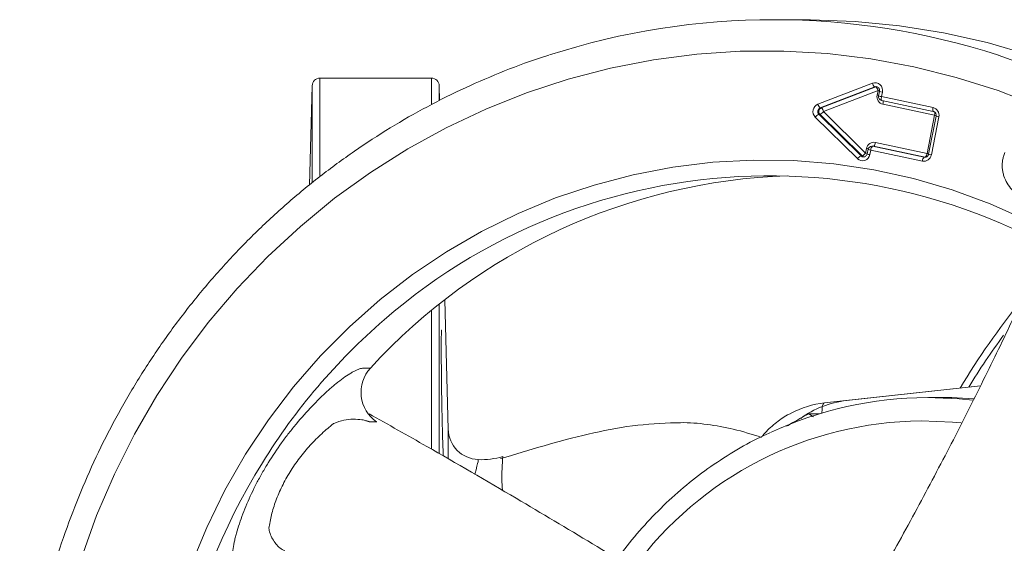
# Model space of a CAD drawing. Header units: millimetres. Extents: x 34 to 358, y 48 to 248.
# Tile 3 of 14: x 34 to 160, y 181 to 248. Entities that reach past the tile are written whole.
import ezdxf

# ---------------------------------------------------------------- set-up
doc = ezdxf.new("R2010")
doc.units = ezdxf.units.MM

msp = doc.modelspace()

# ---------------------------------------------------------------- linework, layer by layer
at = {"color": 7, "linetype": 'Continuous', "lineweight": 15}
for p, q in [((135.01, 248.11), (130.87, 248.11)), ((86.97, 240.61), (72.66, 240.61)), ((71.66, 239.63), (71.33, 226.88)), ((88.02, 237.72), (87.97, 239.63)), ((136.57, 237.26), (143.57, 239.96)), ((143.87, 239.49), (136.87, 236.79)), ((136.99, 236.79), (144, 239.49)), ((144.29, 239.02), (137.29, 236.33)), ((144, 239.49), (143.87, 239.49)), ((144.18, 238.43), (144.29, 239.02)), ((144.49, 238.91), (144.37, 238.33)), ((144.85, 238.82), (144.73, 238.23)), ((144.73, 238.23), (151.36, 236.82)), ((144.76, 237.74), (151.38, 236.33)), ((136.99, 236.79), (136.87, 236.79)), ((151.55, 235.84), (144.93, 237.25)), ((141.64, 230.27), (136.24, 235.6)), ((136.7, 235.96), (142.11, 230.63)), ((136.83, 235.96), (136.7, 235.96)), ((142.24, 230.63), (136.83, 235.96)), ((137.29, 236.33), (142.7, 230.99)), ((150.58, 230.94), (151.55, 235.84)), ((151.75, 235.74), (150.77, 230.84)), ((152.11, 235.64), (151.14, 230.74)), ((142.7, 230.99), (142.81, 231.58)), ((143.01, 231.47), (142.89, 230.89)), ((143.37, 231.37), (143.26, 230.79)), ((149.99, 229.96), (143.37, 231.37)), ((143.63, 231.87), (143.5, 231.87)), ((143.6, 231.86), (150.22, 230.45)), ((143.73, 231.86), (143.6, 231.86)), ((150.35, 230.45), (143.73, 231.86)), ((143.95, 232.35), (150.58, 230.94)), ((142.24, 230.63), (142.11, 230.63)), ((150.35, 230.45), (150.22, 230.45)), ((89.12, 195.52), (88.69, 212.14)), ((137.43, 198.93), (157.45, 201.13)), ((157.43, 201.11), (140.25, 199.22)), ((152.12, 199.61), (150.79, 199.61)), ((153.78, 199.6), (153.35, 199.6)), ((153.78, 199.6), (156.56, 199.46)), ((135.39, 197.52), (136, 197.13)), ((136.78, 197.52), (135.39, 197.52)), ((79.94, 196.48), (79.04, 196.48)), ((118.55, 196.37), (118.31, 196.36)), ((118.64, 196.37), (118.36, 196.38))]:
    msp.add_line(p, q, dxfattribs=at)
at = {"color": 8, "linetype": 'Continuous', "lineweight": 15}
for p, q in [((72.66, 240.61), (72.66, 228.1)), ((86.97, 237.24), (86.97, 240.61)), ((71.66, 227.23), (71.66, 239.63)), ((87.97, 239.63), (87.97, 237.76)), ((150.22, 230.45), (150.31, 230.44)), ((87.97, 211.58), (87.97, 192.43)), ((86.97, 193.07), (86.97, 210.77))]:
    msp.add_line(p, q, dxfattribs=at)
at = {"color": 7, "linetype": 'Continuous', "lineweight": 15, "flags": 128}
for points in [[(135.01, 248.11), (135.62, 248.11), (141.34, 247.89), (147.04, 247.33), (152.7, 246.42), (158.29, 245.16), (163.8, 243.56)], [(42.04, 179.02), (44, 184.45), (46.28, 189.75), (48.86, 194.89), (51.74, 199.87), (54.9, 204.66), (58.33, 209.24), (62.03, 213.6), (65.97, 217.71), (70.15, 221.58), (74.54, 225.18), (79.14, 228.49), (83.92, 231.51), (88.86, 234.23), (93.96, 236.64), (99.19, 238.72), (104.53, 240.47), (109.96, 241.88), (115.47, 242.95), (121.03, 243.67), (126.61, 244.05), (132.22, 244.08), (137.81, 243.75), (143.37, 243.08), (148.89, 242.06), (154.33, 240.7), (159.69, 239), (164.93, 236.96)], [(144.04, 239.52), (143.99, 239.52), (143.87, 239.49)], [(63.12, 192.32), (66.06, 196.74), (69.27, 200.96), (72.74, 204.94), (76.45, 208.69), (80.39, 212.17), (84.54, 215.38), (88.89, 218.31), (93.41, 220.93), (98.09, 223.24), (102.91, 225.23), (107.84, 226.88), (112.86, 228.2), (117.96, 229.18), (123.1, 229.81), (128.28, 230.09), (133.46, 230.02), (138.63, 229.6), (143.76, 228.83), (148.83, 227.71), (153.82, 226.26), (158.7, 224.47), (163.46, 222.35)], [(150.31, 230.44), (150.32, 230.44), (150.32, 230.44)], [(150.59, 199.61), (154.69, 199.45), (156.47, 199.27)], [(56.07, 178), (58.12, 182.93), (60.47, 187.71), (63.12, 192.32)]]:
    msp.add_lwpolyline(points, dxfattribs=at)
at = {"color": 8, "linetype": 'Continuous', "lineweight": 15, "flags": 128}
for points in [[(159.73, 243.54), (165.07, 241.63)], [(144.73, 238.23), (144.72, 238.14), (144.71, 238.04), (144.7, 237.96), (144.7, 237.88), (144.71, 237.82), (144.72, 237.78), (144.74, 237.75), (144.76, 237.74)], [(151.38, 236.33), (151.37, 236.34), (151.35, 236.37), (151.33, 236.41), (151.33, 236.47), (151.33, 236.55), (151.33, 236.63), (151.34, 236.72), (151.36, 236.82)], [(143.5, 231.87), (143.5, 231.87), (143.6, 231.86)], [(143.73, 231.86), (143.63, 231.87), (143.63, 231.87)], [(137.43, 198.93), (137.33, 198.88), (137.25, 198.76), (137.18, 198.57), (137.13, 198.33), (137.1, 198.03), (137.09, 197.69), (137.09, 197.61)], [(149.82, 196.61), (153.85, 196.45), (154.98, 196.34)]]:
    msp.add_lwpolyline(points, dxfattribs=at)
at = {"color": 7, "linetype": 'Continuous', "lineweight": 15}
for centre, radius, start, end in [((130.87, 154.62), 93.49, 72.0136, 107.9128), ((72.66, 239.61), 1, 90, 178.5), ((86.97, 239.61), 1, 1.5, 90), ((143.9, 239.03), 0.978, 347.1617, 109.6187), ((144.34, 240.12), 0.79, 191.834, 232.9871), ((143.52, 238.86), 0.79, 11.834, 52.9871), ((145.15, 238.22), 0.999, 168.004, 256.9267), ((144.86, 238.23), 0.5, 168.7575, 257.973), ((136.95, 236.32), 1.01, 112.1744, 225.3405), ((137.06, 236.32), 0.507, 112.1744, 225.3405), ((137.34, 237.43), 0.79, 191.834, 232.9871), ((137.19, 236.32), 0.507, 112.1744, 225.3405), ((136.52, 236.16), 0.79, 11.834, 52.9871), ((151.13, 235.85), 0.999, 348.004, 76.9267), ((137.19, 234.86), 1.21, 113.9915, 142.0698), ((136.34, 237.07), 1.21, 293.9915, 322.0698), ((143.77, 231.4), 0.968, 78.7762, 169.804), ((143.5, 231.37), 0.5, 90, 168.7575), ((144.06, 231.35), 0.693, 132.2428, 178.0671), ((143.26, 232.38), 0.693, 312.2428, 358.0671), ((142.31, 230.95), 0.957, 225.6426, 350.243), ((142.6, 229.52), 1.21, 113.9915, 142.0698), ((141.74, 231.73), 1.21, 293.9915, 322.0698), ((150.18, 230.91), 0.968, 258.7762, 349.804), ((150.69, 229.94), 0.693, 132.2428, 178.0671), ((149.88, 230.97), 0.693, 312.2428, 358.0671), ((135.28, 152.04), 76.08, 91.9631, 137.557), ((130.34, 152.72), 75.35, 50.0565, 131.0237), ((240.49, 149.41), 99.9, 141.2117, 149.0274), ((82.52, 200.28), 4.59, 137.4519, 235.7568), ((150.83, 151.25), 48.36, 90.2874, 114.89), ((138.75, 187.01), 11.99, 96.3265, 117.8746), ((141.61, 186.99), 12.3, 96.3454, 126.0594), ((93.12, 195.64), 4, 181.5, 268.0832), ((93.32, 201.63), 10, 268.0827, 286.2954)]:
    msp.add_arc(centre, radius, start, end, dxfattribs=at)
at = {"color": 8, "linetype": 'Continuous', "lineweight": 15}
for centre, radius, start, end in [((143.02, 232.96), 6.19, 76.1645, 78.1053), ((145.01, 240.1), 1.3, 246.5997, 263.1712), ((142.91, 232.42), 6.15, 76.1198, 78.1096), ((144.89, 239.52), 1.3, 246.6179, 263.1593), ((144.02, 237.5), 0.939, 344.7834, 12.6703), ((150.34, 236.12), 1.24, 347.1007, 5.3556), ((150.29, 229.84), 6.14, 76.1068, 78.1108), ((152.4, 237.44), 1.82, 248.9978, 260.7856), ((141.56, 225.6), 6.11, 76.0807, 78.1134), ((143.66, 233.17), 1.82, 248.9859, 260.7912), ((142.44, 230.96), 0.474, 225.1317, 270.136), ((142.57, 230.97), 0.476, 225.1692, 260.8731), ((141.43, 224.98), 6.15, 76.1198, 78.1096), ((143.55, 232.58), 1.82, 248.9859, 260.7912), ((149.3, 224.9), 6.18, 76.152, 78.1065), ((151.43, 232.54), 1.82, 248.9859, 260.7912), ((132.66, 149.64), 79.19, 130.826, 148.3126), ((240.1, 149.31), 98.74, 143.8122, 148.4718), ((150.23, 150.31), 46.3, 90.506, 143.783), ((134.88, 148.17), 81.86, 148.2516, 228.2305)]:
    msp.add_arc(centre, radius, start, end, dxfattribs=at)
at = {"color": 7, "linetype": 'Continuous', "lineweight": 15}
msp.add_ellipse((278.73, 148.11), major_axis=(138.66, -47.91), ratio=0.136172, start_param=2.744978, end_param=2.76619, dxfattribs=at)
for points, knots in [([(102.04, 243.55), (101.86, 243.5), (99.93, 242.93), (96.35, 241.56), (91.32, 239.43), (86.42, 236.99), (81.66, 234.27), (77.06, 231.27), (72.62, 228.02), (68.37, 224.51), (64.32, 220.76), (60.48, 216.78), (56.85, 212.58), (53.47, 208.18), (50.32, 203.58), (47.44, 198.82), (44.81, 193.89), (42.46, 188.82), (40.39, 183.62), (38.6, 178.3), (37.1, 172.89), (35.9, 167.41), (35, 161.86), (34.41, 156.27), (34.12, 150.65), (34.13, 145.02), (34.45, 139.4), (35.08, 133.82), (36.01, 128.27), (37.23, 122.79), (38.76, 117.39), (40.58, 112.08), (42.68, 106.89), (45.06, 101.83), (47.71, 96.92), (50.62, 92.17), (53.79, 87.59), (57.21, 83.21), (60.85, 79.03), (64.72, 75.07), (68.79, 71.34), (73.06, 67.86), (77.52, 64.63), (82.14, 61.66), (86.92, 58.96), (91.84, 56.56), (96.11, 54.72), (98.79, 53.8), (99.74, 53.47)], [0, 0, 0, 0, 0.002313, 0.02468, 0.047049, 0.069419, 0.091791, 0.114165, 0.136542, 0.158921, 0.181303, 0.203687, 0.226073, 0.248462, 0.270854, 0.293247, 0.315643, 0.338041, 0.360441, 0.382843, 0.405246, 0.42765, 0.450056, 0.472463, 0.49487, 0.517278, 0.539686, 0.562094, 0.584502, 0.60691, 0.629317, 0.651723, 0.674128, 0.696532, 0.718934, 0.741335, 0.763734, 0.786131, 0.808525, 0.830918, 0.853308, 0.875695, 0.89808, 0.920462, 0.942842, 0.965219, 0.987594, 1, 1, 1, 1]), ([(144.04, 239.51), (144.09, 239.51), (144.19, 239.5), (144.34, 239.41), (144.45, 239.27), (144.51, 239.1), (144.5, 238.97), (144.49, 238.91)], [0, 0, 0, 0, 0.184111, 0.396894, 0.595887, 0.805161, 1, 1, 1, 1]), ([(151.38, 236.33), (151.42, 236.32), (151.52, 236.29), (151.65, 236.18), (151.74, 236.01), (151.77, 235.86), (151.75, 235.77), (151.75, 235.74)], [0, 0, 0, 0, 0.180397, 0.437045, 0.654409, 0.882881, 1, 1, 1, 1]), ([(142.89, 230.89), (142.88, 230.84), (142.85, 230.74), (142.75, 230.6), (142.6, 230.51), (142.5, 230.5), (142.44, 230.49)], [0, 0, 0, 0, 0.207644, 0.464918, 0.734556, 1, 1, 1, 1]), ([(150.77, 230.84), (150.76, 230.79), (150.73, 230.69), (150.63, 230.56), (150.48, 230.46), (150.37, 230.44), (150.31, 230.44), (150.31, 230.44)], [0, 0, 0, 0, 0.20256, 0.453536, 0.716573, 0.997702, 1, 1, 1, 1]), ([(163.86, 224.53), (163.71, 224.6), (163.56, 224.68), (163.27, 224.84), (163.12, 224.92), (162.7, 225.19), (162.43, 225.38), (161.92, 225.82), (161.68, 226.05), (161.25, 226.56), (161.05, 226.82), (160.7, 227.41), (160.56, 227.72), (160.4, 228.2), (160.35, 228.37), (160.29, 228.71), (160.26, 228.88), (160.23, 229.22), (160.23, 229.39), (160.24, 229.73), (160.25, 229.9), (160.31, 230.24), (160.35, 230.4), (160.42, 230.65), (160.44, 230.73), (160.5, 230.89), (160.54, 230.97), (160.57, 231.05)], [0, 0, 0, 0, 0.0625, 0.0625, 0.125, 0.125, 0.25, 0.25, 0.375, 0.375, 0.5, 0.5, 0.625, 0.625, 0.6875, 0.6875, 0.75, 0.75, 0.8125, 0.8125, 0.875, 0.875, 0.9375, 0.9375, 0.96875, 0.96875, 1, 1, 1, 1]), ([(164.66, 216.44), (164.24, 215.49), (162.73, 212.05), (159.79, 205.83), (155.84, 197.81), (151.57, 189.56), (147.05, 181.16), (143.83, 175.47), (142.23, 172.63)], [0, 0, 0, 0, 0.070722, 0.256193, 0.442281, 0.62856, 0.814607, 1, 1, 1, 1]), ([(88.3, 208.26), (88.28, 208.26), (88.25, 208.26), (88.23, 207.1), (88.23, 205.08), (88.25, 202.37), (88.29, 199.33), (88.35, 196.31), (88.42, 193.73), (88.47, 192.61), (88.49, 192.11)], [0, 0, 0, 0, 0.089726, 0.22346, 0.357163, 0.49085, 0.624545, 0.758265, 0.892023, 1, 1, 1, 1]), ([(160.43, 161.9), (162.21, 165.06), (165.8, 171.4), (170.78, 180.73), (175.7, 190.38), (179.9, 199.04), (182.27, 204.41), (183.19, 206.49)], [0, 0, 0, 0, 0.20249, 0.405701, 0.609063, 0.84813, 1, 1, 1, 1]), ([(63.14, 177.5), (62.87, 177.5), (62.6, 177.5), (62.26, 177.5), (62.19, 177.5), (62.07, 177.52), (62.01, 177.54), (61.84, 177.64), (61.75, 177.74), (61.53, 178.16), (61.44, 178.57), (61.44, 179.38), (61.45, 179.67), (61.52, 180.31), (61.58, 180.65), (61.7, 181.21), (61.74, 181.4), (61.84, 181.79), (61.89, 181.99), (62.07, 182.59), (62.19, 183), (62.6, 184.24), (62.92, 185.09), (63.66, 186.83), (64.07, 187.72), (64.76, 189.04), (65, 189.49), (65.5, 190.37), (65.76, 190.8), (66.56, 192.1), (67.13, 192.96), (68.04, 194.22), (68.36, 194.64), (68.99, 195.45), (69.31, 195.85), (70.29, 197.02), (70.96, 197.77), (71.99, 198.86), (72.33, 199.21), (72.85, 199.72), (73.02, 199.89), (73.36, 200.21), (73.71, 200.53), (74.04, 200.83), (74.38, 201.11), (74.55, 201.25), (75.04, 201.65), (75.35, 201.89), (75.95, 202.31), (76.23, 202.5), (76.64, 202.75), (76.77, 202.83), (77.02, 202.96), (77.14, 203.02), (77.48, 203.19), (77.68, 203.27), (77.95, 203.34), (78.04, 203.36), (78.19, 203.38), (78.26, 203.38), (78.6, 203.38), (78.87, 203.38), (79.14, 203.38)], [0, 0, 0, 0, 0.0625, 0.0625, 0.078125, 0.078125, 0.09375, 0.09375, 0.125, 0.125, 0.1875, 0.1875, 0.21875, 0.21875, 0.25, 0.25, 0.265625, 0.265625, 0.28125, 0.28125, 0.3125, 0.3125, 0.375, 0.375, 0.4375, 0.4375, 0.46875, 0.46875, 0.5, 0.5, 0.5625, 0.5625, 0.59375, 0.59375, 0.625, 0.625, 0.6875, 0.6875, 0.71875, 0.71875, 0.734375, 0.734375, 0.75, 0.765625, 0.765625, 0.78125, 0.78125, 0.8125, 0.8125, 0.84375, 0.84375, 0.859375, 0.859375, 0.875, 0.875, 0.90625, 0.90625, 0.921875, 0.921875, 0.9375, 0.9375, 1, 1, 1, 1]), ([(127.11, 168.81), (123.89, 170.84), (117.43, 174.89), (107.63, 180.86), (97.27, 187.04), (87.65, 192.64), (81.43, 196.13), (78.96, 197.51)], [0, 0, 0, 0, 0.2013722, 0.4034623, 0.6057011, 0.8434484, 1, 1, 1, 1]), ([(133.12, 197.57), (132.97, 197.51), (132.23, 197.17), (131.06, 196.27), (129.98, 195.34), (129.52, 194.73), (129.46, 194.64)], [0, 0, 0, 0, 0.101941, 0.518148, 0.93472, 1, 1, 1, 1]), ([(132.54, 195.91), (132.81, 196.07), (133.74, 196.62), (134.7, 197.14), (135.39, 197.52)], [0, 0, 0, 0, 0.28813, 1, 1, 1, 1]), ([(74.44, 196.29), (74.44, 196.29), (74.43, 196.28), (74.43, 196.28), (74.41, 196.27), (74.38, 196.25), (74.33, 196.2), (74.21, 196.11), (73.99, 195.93), (73.79, 195.76), (73.4, 195.43), (73.15, 195.2), (72.39, 194.5), (71.89, 194.01), (71.18, 193.22), (70.95, 192.96), (70.48, 192.4), (70.26, 192.12), (69.6, 191.26), (69.2, 190.67), (68.64, 189.77), (68.46, 189.46), (68.12, 188.85), (67.96, 188.54), (67.5, 187.6), (67.24, 186.98), (66.9, 186.05), (66.79, 185.75), (66.61, 185.14), (66.52, 184.84), (66.3, 183.96), (66.19, 183.38), (66.11, 182.82)], [0, 0, 0, 0, 0.000977, 0.000977, 0.001953, 0.003906, 0.007813, 0.015625, 0.03125, 0.0625, 0.0625, 0.125, 0.125, 0.25, 0.25, 0.3125, 0.3125, 0.375, 0.375, 0.5, 0.5, 0.5625, 0.5625, 0.625, 0.625, 0.75, 0.75, 0.8125, 0.8125, 0.875, 0.875, 1, 1, 1, 1]), ([(79.04, 196.48), (79.04, 196.48), (79.04, 196.48), (79.04, 196.48), (79.03, 196.49), (79.01, 196.49), (78.98, 196.51), (78.95, 196.52), (78.89, 196.54), (78.85, 196.55), (78.73, 196.59), (78.65, 196.61), (78.41, 196.68), (78.23, 196.72), (77.7, 196.8), (77.33, 196.83), (76.55, 196.82), (76.14, 196.78), (75.31, 196.61), (74.87, 196.48), (74.44, 196.29)], [0, 0, 0, 0, 0.001953, 0.001953, 0.003906, 0.007812, 0.015625, 0.03125, 0.03125, 0.0625, 0.0625, 0.125, 0.125, 0.25, 0.25, 0.5, 0.5, 0.75, 0.75, 1, 1, 1, 1]), ([(118.38, 196.38), (116.5, 196.29), (112.69, 196.11), (107.04, 194.95), (101.43, 193.46), (97.7, 192.32), (95.84, 191.76)], [0, 0, 0, 0, 0.243203, 0.49239, 0.745982, 1, 1, 1, 1]), ([(89.13, 191.73), (89.13, 192.57), (89.13, 193.9), (89.12, 194.93), (89.12, 195.45), (89.12, 195.5), (89.12, 195.53)], [0, 0, 0, 0, 0.37287, 0.592976, 0.813063, 1, 1, 1, 1]), ([(130.41, 195.08), (130.15, 194.97), (128.69, 194.34), (126.15, 192.92), (122.82, 190.81), (119.68, 188.41), (116.72, 185.77), (113.98, 182.89), (112.03, 180.58), (111.07, 179.18), (110.86, 178.87)], [0, 0, 0, 0, 0.033093, 0.187049, 0.341032, 0.495045, 0.649092, 0.803172, 0.957287, 1, 1, 1, 1])]:
    msp.add_open_spline(points, degree=3, knots=knots, dxfattribs=at)
at = {"color": 8, "linetype": 'Continuous', "lineweight": 15}
for points, knots in [([(129.34, 194.49), (128.14, 194.87), (125.87, 195.6), (122.37, 196.19), (119.95, 196.42), (118.68, 196.37), (118.55, 196.37)], [0, 0, 0, 0, 0.346833, 0.656554, 0.965419, 1, 1, 1, 1]), ([(92.99, 191.64), (92.99, 191.61), (92.98, 191.51), (92.86, 190.93), (92.61, 189.94), (92.56, 189.74)], [0, 0, 0, 0, 0.256437, 0.849575, 1, 1, 1, 1]), ([(96.13, 192.03), (96.13, 192.03), (96.13, 192.04), (96.11, 191.73), (96, 190.13), (95.99, 188.76), (96.08, 187.71), (96.08, 187.7)], [0, 0, 0, 0, 0.000003, 0.327534, 0.665395, 0.996474, 1, 1, 1, 1]), ([(66.11, 182.82), (66.11, 182.82), (66.12, 182.73), (66.24, 182.08), (66.74, 181.07), (67.51, 180.24), (68.03, 179.97), (68.14, 179.91)], [0, 0, 0, 0, 0.000011, 0.064609, 0.472767, 0.89117, 1, 1, 1, 1])]:
    msp.add_open_spline(points, degree=3, knots=knots, dxfattribs=at)

doc.saveas('drawing.dxf')
